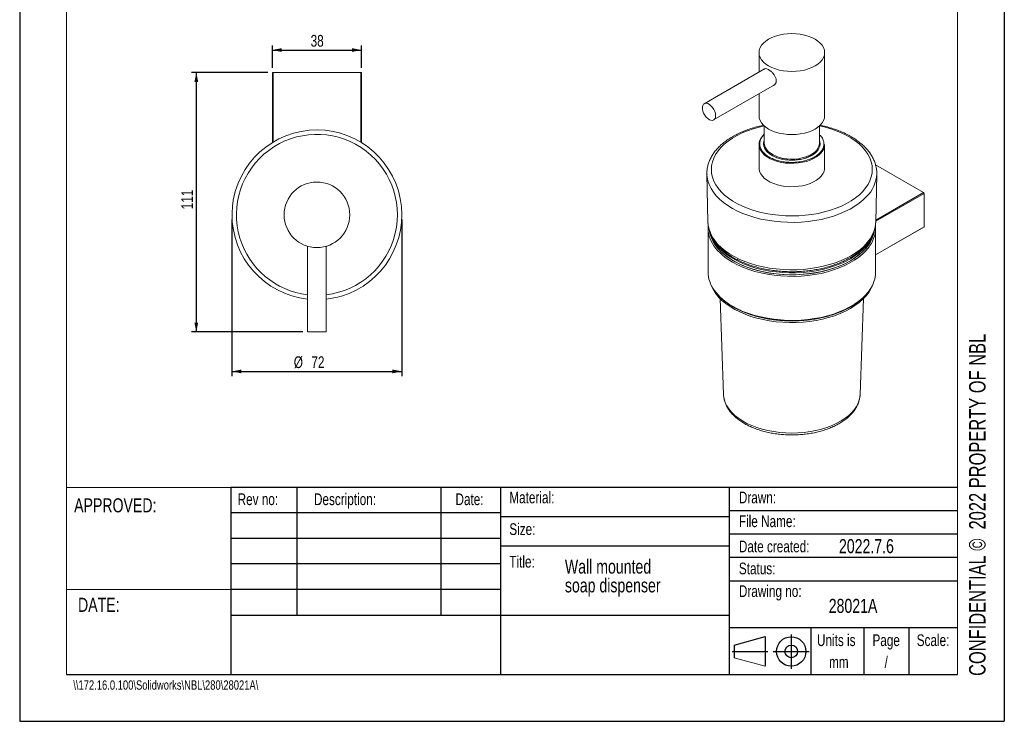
# Model space of a CAD drawing. Header units: millimetres. Extents: x 0 to 210, y 0 to 297.
# Tile 1 of 2: x 0 to 210, y 0 to 150. Entities that reach past the tile are written whole.
import ezdxf

# ---------------------------------------------------------------- set-up
doc = ezdxf.new("R2010")
doc.units = ezdxf.units.MM
doc.layers.add('注释', color=7, linetype='Continuous')
doc.styles.add('SLDTEXTSTYLE0', font='TXT', dxfattribs={"width": 0.75})
doc.dimstyles.new('SLDDIMSTYLE0', dxfattribs={"dimtxt": 2.5, "dimasz": 2, "dimexe": 0, "dimexo": 0.0625, "dimtad": 1, "dimdec": 0, "dimlfac": 2, "dimrnd": 1e-09, "dimzin": 12, "dimdsep": 46, "dimtxsty": 'SLDTEXTSTYLE0', "dimsah": 1, "dimcen": 0.09, "dimadec": 0, "dimazin": 3, "dimtfac": 1, "dimtdec": 0, "dimtofl": 0, "dimtmove": 0, "dimatfit": 3, "dimfxl": 0, "dimfrac": 2, "dimtolj": 1, "dimtzin": 12, "dimarcsym": 0})
doc.dimstyles.new('SLDDIMSTYLE1', dxfattribs={"dimtxt": 2.5, "dimasz": 2, "dimexe": 0, "dimexo": 0.0625, "dimtad": 1, "dimdec": 3, "dimlfac": 2, "dimrnd": 1e-09, "dimzin": 12, "dimdsep": 46, "dimtxsty": 'SLDTEXTSTYLE0', "dimsah": 1, "dimcen": 0.09, "dimadec": 0, "dimazin": 3, "dimtfac": 1, "dimtdec": 3, "dimtofl": 0, "dimtmove": 0, "dimatfit": 3, "dimfxl": 0, "dimfrac": 2, "dimtolj": 1, "dimtzin": 12, "dimarcsym": 0})

# ---------------------------------------------------------------- blocks, each defined once
blk = doc.blocks.new('SW_NOTE_0')
at = {"layer": '注释', "color": 0, "char_height": 3, "attachment_point": 1, "style": 'SLDTEXTSTYLE0'}
for s, insert in [('Wall mounted', (0, 3.87)), ('soap dispenser', (0, -0.13))]:
    blk.add_mtext(s, dxfattribs=dict(at, insert=insert))
blk = doc.blocks.new('_D_4')
at = {"layer": '注释', "color": 7}
for p, q in [((45.28, 107.08), (45.28, 73.66)), ((81.5, 107.08), (81.5, 73.66)), ((45.28, 74.66), (81.5, 74.66))]:
    blk.add_line(p, q, dxfattribs=at)
for points in [[(45.28, 74.66), (47.28, 74.26), (47.28, 75.06)], [(81.5, 74.66), (79.5, 75.06), (79.5, 74.26)]]:
    blk.add_solid(points, dxfattribs=at)
at = {"layer": '注释', "color": 7, "char_height": 2.5, "attachment_point": 1, "style": 'SLDTEXTSTYLE0'}
for s, insert in [('%%c', (58.46, 77.88)), ('72', (62.21, 77.88))]:
    blk.add_mtext(s, dxfattribs=dict(at, insert=insert))
blk = doc.blocks.new('_D_5')
at = {"layer": '注释', "color": 7}
for p, q in [((53.89, 139.45), (53.89, 144.24)), ((53.89, 143.24), (72.89, 143.24)), ((72.89, 139.45), (72.89, 144.24))]:
    blk.add_line(p, q, dxfattribs=at)
for points in [[(53.89, 143.24), (55.89, 142.84), (55.89, 143.64)], [(72.89, 143.24), (70.89, 143.64), (70.89, 142.84)]]:
    blk.add_solid(points, dxfattribs=at)
at = {"layer": '注释', "color": 7, "insert": (62.05, 146.46), "char_height": 2.5, "attachment_point": 1, "style": 'SLDTEXTSTYLE0'}
blk.add_mtext('38', dxfattribs=at)
blk = doc.blocks.new('_D_6')
at = {"layer": '注释', "color": 7}
for p, q in [((52.89, 138.45), (36.67, 138.45)), ((37.67, 138.45), (37.67, 83.08)), ((60.39, 83.08), (36.67, 83.08))]:
    blk.add_line(p, q, dxfattribs=at)
for points in [[(37.67, 138.45), (37.27, 136.45), (38.07, 136.45)], [(37.67, 83.08), (38.07, 85.08), (37.27, 85.08)]]:
    blk.add_solid(points, dxfattribs=at)
at = {"layer": '注释', "color": 7, "insert": (34.45, 109.25), "char_height": 2.5, "attachment_point": 1, "rotation": 90, "style": 'SLDTEXTSTYLE0'}
blk.add_mtext('111', dxfattribs=at)

msp = doc.modelspace()

# ---------------------------------------------------------------- linework, layer by layer
at = {"color": 7, "linetype": 'Continuous', "lineweight": 15}
for p, q in [((157.68242, 142.70369), (157.68242, 138.52239)), ((171.68242, 129.23076), (171.68242, 142.70369)), ((158.87666, 139.21181), (146.00483, 131.78106)), ((53.89216, 123.49903), (53.89216, 138.45412)), ((53.89216, 138.45412), (54.04216, 138.45412)), ((54.04216, 138.45412), (72.74216, 138.45412)), ((72.74216, 138.45412), (72.89216, 138.45412)), ((72.89216, 138.45412), (72.89216, 123.49903)), ((148.00467, 128.31687), (160.9543, 135.79253)), ((157.68242, 133.90371), (157.68242, 129.23076)), ((158.80742, 127.0337), (158.80742, 123.34286)), ((170.55742, 123.34286), (170.55742, 127.0337)), ((157.68242, 123.0979), (157.68242, 118.117)), ((171.68242, 118.117), (171.68242, 123.0979)), ((182.5542, 118.71704), (192.77223, 112.8183)), ((146.57253, 116.79234), (146.79163, 106.54372)), ((146.57763, 116.64175), (146.57253, 116.79234)), ((182.5732, 106.54371), (182.79231, 116.79234)), ((192.8783, 112.63459), (192.8783, 105.53068)), ((146.79069, 106.5998), (146.79163, 106.54372)), ((146.80742, 105.25648), (146.80742, 95.86626)), ((182.55742, 99.52182), (192.84723, 105.462)), ((182.55742, 95.86626), (182.55742, 105.25648)), ((182.56788, 106.38887), (182.5732, 106.54371)), ((61.39216, 101.37092), (61.39216, 83.07912)), ((65.39216, 83.07912), (65.39216, 101.37092)), ((149.37312, 90.21238), (150.11739, 69.7404)), ((179.24744, 69.7404), (179.99171, 90.21238)), ((65.39216, 83.07912), (61.39216, 83.07912)), ((179.24157, 69.62), (179.24744, 69.7404))]:
    msp.add_line(p, q, dxfattribs=at)
at = {"color": 1, "linetype": 'Continuous', "lineweight": 15}
for p, q in [((54.04216, 138.45412), (54.04216, 123.59044)), ((72.74216, 123.59044), (72.74216, 138.45412)), ((192.8783, 112.63459), (182.57628, 106.68735)), ((182.58158, 106.93536), (192.77223, 112.8183)), ((182.55742, 99.57256), (192.8783, 105.53068))]:
    msp.add_line(p, q, dxfattribs=at)
at = {"color": 7, "linetype": 'Continuous', "lineweight": 15, "flags": 128}
for points in [[(159.73267, 145.56112), (159.12894, 145.1637), (158.62024, 144.7242), (158.21526, 144.25012), (157.92094, 143.74958), (157.7423, 143.23115), (157.68242, 142.70369), (157.7423, 142.17623), (157.92094, 141.6578), (158.21526, 141.15726), (158.62024, 140.68318), (159.12894, 140.24367), (159.73267, 139.84626), (160.42109, 139.49774), (161.18242, 139.20407), (162.00363, 138.97028), (162.87068, 138.80037), (163.76873, 138.69725), (164.68242, 138.66267), (165.5961, 138.69725), (166.49415, 138.80037), (167.3612, 138.97028), (168.18242, 139.20407), (168.94375, 139.49774), (169.63216, 139.84626), (170.23589, 140.24367), (170.74459, 140.68318), (171.14957, 141.15726), (171.4439, 141.6578), (171.62253, 142.17623), (171.68242, 142.70369), (171.62253, 143.23115), (171.4439, 143.74958), (171.14957, 144.25012), (170.74459, 144.72419), (170.23589, 145.1637), (169.63216, 145.56112), (168.94375, 145.90964), (168.18242, 146.20331), (167.3612, 146.4371), (166.49415, 146.60701), (165.5961, 146.71013), (164.68242, 146.7447), (163.76873, 146.71013), (162.87068, 146.60701), (162.00363, 146.4371), (161.18242, 146.20331), (160.42109, 145.90964), (159.73267, 145.56112)], [(148.41896, 129.23256), (148.37453, 129.66434), (148.24403, 130.12028), (148.03567, 130.57175), (147.76252, 130.99037), (147.44176, 131.34983), (147.09355, 131.62756), (146.73975, 131.8061), (146.40261, 131.87423), (146.10329, 131.82767), (145.86063, 131.66936), (145.68985, 131.40922), (145.60169, 131.06361), (145.60169, 130.65426), (145.68985, 130.20686), (145.86063, 129.74955), (146.10329, 129.31105), (146.40261, 128.91892), (146.73975, 128.59779), (147.09355, 128.36784), (147.44176, 128.24353), (147.76252, 128.23266), (148.03567, 128.33591), (148.24403, 128.5468), (148.37453, 128.85207), (148.41896, 129.23256)], [(157.68242, 129.23076), (157.7423, 128.70331), (157.92094, 128.18487), (158.21526, 127.68434), (158.62024, 127.21026), (159.12894, 126.77075), (159.73267, 126.37334), (160.42109, 126.02481), (161.18242, 125.73114), (162.00363, 125.49735), (162.87068, 125.32745), (163.76873, 125.22432), (164.68242, 125.18975), (165.5961, 125.22432), (166.49415, 125.32744), (167.3612, 125.49735), (168.18242, 125.73114), (168.94375, 126.02481), (169.63216, 126.37334), (170.23589, 126.77075), (170.74459, 127.21026), (171.14957, 127.68434), (171.4439, 128.18487), (171.62253, 128.70331), (171.68242, 129.23076), (171.68242, 129.23076)], [(158.80742, 125.29496), (158.39294, 124.87183), (158.04566, 124.38273), (157.81193, 123.87165), (157.69576, 123.34734), (157.69914, 122.81875), (157.822, 122.29494), (158.06224, 121.78487), (158.41576, 121.29726), (158.8765, 120.84047), (159.43658, 120.4223), (160.08642, 120.04991), (160.8149, 119.72967), (161.38282, 119.53399)], [(168.23848, 120.64315), (168.35842, 120.69723), (168.97322, 121.02617), (169.50066, 121.40227), (169.93002, 121.81787), (170.25255, 122.26452), (170.46169, 122.73312), (170.55318, 123.21413), (170.55742, 123.34286)], [(157.68242, 118.117), (157.69914, 117.83785), (157.822, 117.31404), (158.06224, 116.80397), (158.41576, 116.31637), (158.8765, 115.85957), (159.43658, 115.4414), (160.08642, 115.06901), (160.8149, 114.74877), (161.60955, 114.48617), (162.45678, 114.28568), (163.34209, 114.15076), (164.25033, 114.08369), (165.16597, 114.08564), (166.07334, 114.15657), (166.9569, 114.29526), (167.80155, 114.49934), (168.59283, 114.76532), (169.3172, 115.08865), (169.96227, 115.46379), (170.51699, 115.88433), (170.97189, 116.34307), (171.31917, 116.83217), (171.5529, 117.34325), (171.66907, 117.86757), (171.68242, 118.117)], [(182.22317, 104.46696), (182.1596, 104.14561), (181.91577, 103.32761), (181.55726, 102.52381), (181.08645, 101.73955), (180.50648, 100.98005), (179.8212, 100.25036), (179.03517, 99.55536), (178.15363, 98.89965), (177.18244, 98.2876), (176.12806, 97.72329), (174.99751, 97.21046), (173.79832, 96.75255), (172.53847, 96.35258), (171.22633, 96.01322), (169.87065, 95.73674), (168.48044, 95.52497), (167.06495, 95.37932), (165.6336, 95.30075), (164.19593, 95.2898), (162.7615, 95.34653), (161.33985, 95.47058), (159.94044, 95.6611), (158.57259, 95.91684), (157.2454, 96.23609), (155.9677, 96.61672), (154.748, 97.05622), (153.59441, 97.55164), (152.5146, 98.09969), (151.51577, 98.69673), (150.60457, 99.33879), (149.78705, 100.02158), (149.06866, 100.74057), (148.45417, 101.49097), (147.94768, 102.26779), (147.55255, 103.06585), (147.27143, 103.87986), (147.12958, 104.54084)], [(181.75962, 103.35191), (181.55726, 102.93208), (181.08645, 102.14782), (180.50648, 101.38832), (179.8212, 100.65863), (179.03517, 99.96363), (178.15363, 99.30792), (177.18244, 98.69587), (176.12806, 98.13156), (174.99751, 97.61874), (173.79832, 97.16082), (172.53847, 96.76085), (171.22633, 96.42149), (169.87065, 96.14501), (168.48044, 95.93324), (167.06495, 95.78759), (165.6336, 95.70902), (164.19593, 95.69807), (162.7615, 95.7548), (161.33985, 95.87885), (159.94044, 96.06937), (158.57259, 96.32511), (157.2454, 96.64436), (155.9677, 97.02499), (154.748, 97.46449), (153.59441, 97.95991), (152.5146, 98.50796), (151.51577, 99.105), (150.60457, 99.74706), (149.78705, 100.42985), (149.06866, 101.14884), (148.45417, 101.89924), (147.94768, 102.67606), (147.55255, 103.47412), (147.47176, 103.67567)], [(181.92478, 93.14525), (181.91577, 93.12085), (181.55726, 92.31705), (181.08645, 91.53278), (180.50648, 90.77328), (179.8212, 90.0436), (179.03517, 89.3486), (178.15363, 88.69289), (177.18244, 88.08084), (176.12806, 87.51653), (174.99751, 87.0037), (173.79832, 86.54579), (172.53847, 86.14582), (171.22633, 85.80646), (169.87065, 85.52998), (168.48044, 85.31821), (167.06495, 85.17256), (165.6336, 85.09399), (164.19593, 85.08304), (162.7615, 85.13977), (161.33985, 85.26381), (159.94044, 85.45434), (158.57259, 85.71008), (157.2454, 86.02933), (155.9677, 86.40996), (154.748, 86.84946), (153.59441, 87.34488), (152.5146, 87.89293), (151.51577, 88.48997), (150.60457, 89.13203), (149.78705, 89.81482), (149.06866, 90.53381), (148.45417, 91.28421), (147.94768, 92.06103), (147.55255, 92.85909), (147.44006, 93.14525)]]:
    msp.add_lwpolyline(points, dxfattribs=at)
at = {"color": 1, "linetype": 'Continuous', "lineweight": 15, "flags": 128}
for points in [[(149.56158, 122.43917), (148.9426, 121.70231), (148.43114, 120.93847), (148.0307, 120.15285), (147.744, 119.35082), (147.57301, 118.53787), (147.51889, 117.71954), (147.58202, 116.90143), (147.76197, 116.08912), (148.05749, 115.28817), (148.46658, 114.50404), (148.98644, 113.74208), (149.61352, 113.00752), (150.34354, 112.30535), (151.17151, 111.64039), (152.09176, 111.01717), (153.09803, 110.43995), (154.18343, 109.91267), (155.34054, 109.43893), (156.56148, 109.02197), (157.83788, 108.66465), (159.16104, 108.36939), (160.52192, 108.13822), (161.91122, 107.97271), (163.31945, 107.874), (164.73699, 107.84276), (166.15415, 107.8792), (167.56127, 107.98308), (168.94871, 108.15368), (170.30702, 108.38985), (171.6269, 108.68995), (172.89934, 109.05196), (174.11566, 109.47339), (175.26753, 109.95136), (176.3471, 110.48262), (177.34699, 111.06352), (178.26037, 111.69011), (179.08099, 112.3581), (179.80326, 113.06293), (180.42223, 113.79978), (180.93369, 114.56363), (181.33414, 115.34925), (181.62083, 116.15127), (181.79182, 116.96422), (181.84594, 117.78255), (181.78281, 118.60066), (181.60287, 119.41297), (181.30734, 120.21393), (180.89825, 120.99806), (180.37839, 121.76001), (179.75131, 122.49458), (179.02129, 123.19674), (178.19333, 123.86171), (177.27307, 124.48493), (176.2668, 125.06215), (175.18141, 125.58943), (174.02429, 126.06317), (172.80336, 126.48012), (171.52695, 126.83745), (170.58191, 127.05569)], [(158.78292, 127.05569), (157.73793, 126.81214), (156.46549, 126.45014), (155.24918, 126.02871), (154.0973, 125.55073), (153.01773, 125.01948), (152.01784, 124.43857), (151.10447, 123.81199), (150.28385, 123.144), (149.56158, 122.43917)], [(158.80742, 123.34286), (158.83967, 122.98796), (158.98663, 122.51155), (159.24955, 122.05207), (159.62306, 121.61886), (160.09956, 121.22075), (160.66936, 120.86584), (161.32085, 120.56135), (162.04077, 120.31349), (162.81447, 120.12729), (163.6262, 120.00656), (164.45942, 119.95374), (165.29719, 119.96992), (166.12244, 120.05476), (166.91838, 120.20653), (167.6688, 120.42216), (168.23848, 120.64315)], [(161.38282, 119.53399), (161.60955, 119.46706), (162.45678, 119.26658), (163.34209, 119.13166), (164.25033, 119.06459), (165.16597, 119.06654), (166.07334, 119.13747), (166.9569, 119.27616), (167.80155, 119.48024), (168.59283, 119.74622), (169.3172, 120.06954), (169.96227, 120.44469), (170.51699, 120.86523), (170.97189, 121.32397), (171.31917, 121.81307)], [(180.63813, 111.9744), (179.89684, 111.24926), (179.05689, 110.56091), (178.12371, 109.91381), (177.10336, 109.31215), (176.00245, 108.75984), (174.82813, 108.26047), (173.58802, 107.81726), (172.29014, 107.43309), (170.94292, 107.11047), (169.55511, 106.85146), (168.13569, 106.65777), (166.69388, 106.53064), (165.23902, 106.4709), (163.78055, 106.47893), (162.32793, 106.55468), (160.89058, 106.69767), (159.47783, 106.90696), (158.09882, 107.1812), (156.76252, 107.51861), (155.47757, 107.917), (154.25233, 108.37378), (153.09472, 108.886), (152.01227, 109.45034), (151.01199, 110.06312), (150.10036, 110.72038), (149.28331, 111.41786), (148.56612, 112.15103), (147.95346, 112.91514), (147.44929, 113.70523), (147.05688, 114.51618), (146.77879, 115.34273), (146.6168, 116.17951), (146.57763, 116.64175)], [(146.79163, 106.54372), (146.84514, 105.86287), (147.01862, 105.02624), (147.30965, 104.20055), (147.71629, 103.39131), (148.23584, 102.60389), (148.86484, 101.84355), (149.5991, 101.11532), (150.43374, 100.42408), (151.3632, 99.7744), (152.3813, 99.17062), (153.48126, 98.61676), (154.65577, 98.1165), (155.897, 97.67317), (157.19669, 97.28971), (158.5462, 96.96869), (159.93654, 96.71224), (161.35847, 96.52207), (162.80252, 96.39943), (164.25908, 96.34515), (165.71846, 96.35959), (167.17094, 96.44265), (168.60686, 96.59378), (170.01667, 96.81198), (171.39097, 97.09578), (172.72064, 97.44331), (173.9968, 97.85225), (175.21099, 98.31987), (176.3551, 98.84308), (177.42154, 99.41837), (178.4032, 100.04194), (179.29355, 100.70962), (180.08667, 101.41697), (180.77727, 102.15929), (181.36077, 102.93164), (181.83327, 103.72887), (182.19164, 104.54568), (182.43348, 105.37664), (182.5572, 106.21621), (182.56788, 106.38887)], [(147.16032, 104.36277), (147.21214, 104.11541), (147.4602, 103.29783), (147.82288, 102.49465), (148.29775, 101.7112), (148.88167, 100.95271), (149.57073, 100.22422), (150.36036, 99.53057), (151.2453, 98.87639), (152.21966, 98.26602)], [(172.61803, 96.37559), (173.44297, 96.63183), (174.66039, 97.07343), (175.81141, 97.57084), (176.88836, 98.12076), (177.88408, 98.71953), (178.79196, 99.36315), (179.60593, 100.04735), (180.32059, 100.76758), (180.93118, 101.51904), (181.43364, 102.29673), (181.82462, 103.09548), (182.10153, 103.90996), (182.23954, 104.56851)], [(181.32756, 101.49503), (181.16166, 101.259), (180.54241, 100.49688), (179.81761, 99.76643), (178.99209, 99.07253), (178.07134, 98.41977), (177.06149, 97.81251), (175.96926, 97.25479), (174.80192, 96.75032), (173.56723, 96.30246), (172.27342, 95.91419), (170.92909, 95.58808), (169.54319, 95.32632), (168.12494, 95.13064), (166.68378, 95.00235), (165.22931, 94.9423), (163.77119, 94.95088), (162.31914, 95.02805), (160.88281, 95.17329), (159.47177, 95.38563), (158.09541, 95.66365), (156.76288, 96.00552), (155.48306, 96.40895), (154.26445, 96.87126), (153.11518, 97.38937), (152.04288, 97.95984)], [(152.04288, 88.56962), (153.11518, 87.99915), (154.26445, 87.48104), (155.48306, 87.01873), (156.76288, 86.6153), (158.09541, 86.27344), (159.47177, 85.99541), (160.88281, 85.78307), (162.31914, 85.63783), (163.77119, 85.56066), (165.22931, 85.55208), (166.68378, 85.61213), (168.12494, 85.74042), (169.54319, 85.9361), (170.92909, 86.19786), (172.27342, 86.52397), (173.56723, 86.91224), (174.80192, 87.3601), (175.96926, 87.86457), (177.06149, 88.42229), (178.07134, 89.02955), (178.99209, 89.68231), (179.81761, 90.37622), (180.54241, 91.10666), (181.16166, 91.86878), (181.24995, 91.9923)], [(150.11739, 69.7404), (150.1294, 69.53269), (150.24764, 68.78115), (150.4821, 68.03875), (150.83089, 67.31148), (151.29121, 66.60519), (151.85934, 65.92555), (152.53073, 65.27806), (153.29994, 64.66791), (154.16081, 64.10003), (155.10638, 63.57897), (156.12906, 63.10895), (157.22061, 62.69374), (158.37223, 62.33669), (159.57466, 62.04067), (160.81821, 61.80806), (162.09288, 61.64074), (163.38839, 61.54005), (164.69432, 61.50681), (166.00016, 61.54128), (167.29539, 61.64319), (168.56958, 61.81172), (169.81247, 62.0455), (171.01406, 62.34265), (172.16467, 62.70079), (173.25504, 63.11703), (174.27638, 63.58802), (175.22048, 64.10996), (176.07974, 64.67866), (176.84723, 65.28953), (177.51677, 65.93766)]]:
    msp.add_lwpolyline(points, dxfattribs=at)
at = {"color": 7, "linetype": 'Continuous', "lineweight": 15}
msp.add_circle((63.39216, 108.07912), 7, dxfattribs=at)
for centre, radius, start, end in [((63.39216, 108.07912), 18.11142, 286.7611154, 263.6600364), ((192.64802, 112.62411), 0.23052, 2.6052753, 57.3947249), ((153.36496, 105.30531), 6.55166, 175.7976161, 216.1281287), ((175.9799, 105.31291), 6.57067, 324.4756135, 4.3081926), ((192.80967, 105.52036), 0.0694, 302.7615519, 8.55051), ((164.70177, 124.13328), 28.86445, 251.5468215, 285.9177178), ((153.61234, 96.00596), 6.80636, 181.1760312, 215.9671354), ((175.84303, 95.97476), 6.71527, 323.6265302, 359.0742266), ((63.39216, 108.07912), 18.11142, 276.3399636, 286.7611154)]:
    msp.add_arc(centre, radius, start, end, dxfattribs=at)
at = {"color": 1, "linetype": 'Continuous', "lineweight": 15}
for centre, radius, start, end in [((63.39216, 108.07912), 17.16361, 276.6916282, 196.7611154), ((169.15834, 123.11773), 2.52416, 328.8773402, 359.5497943), ((175.43728, 117.19007), 7.36559, 314.9184845, 356.9469865), ((63.39216, 108.07912), 17.16361, 196.7611154, 263.3083718), ((157.78294, 108.50638), 12.00741, 216.0360184, 241.4423416), ((161.95747, 115.3427), 19.65802, 240.306457, 251.0242472), ((157.92562, 99.28422), 12.22331, 216.5295842, 241.2314618), ((173.34589, 70.1364), 5.91825, 314.80931, 354.9943035)]:
    msp.add_arc(centre, radius, start, end, dxfattribs=at)
at = {"color": 7, "linetype": 'Continuous', "lineweight": 15}
for points, knots in [([(158.83878, 139.18731), (158.87367, 139.21463), (158.99186, 139.3072), (159.29657, 139.26564), (159.59394, 139.11869), (159.73267, 139.05013)], [0, 0, 0, 0, 0.1826375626, 0.6186757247, 1, 1, 1, 1]), ([(159.73267, 139.05013), (159.89454, 138.94435), (160.21814, 138.73289), (160.70232, 138.25421), (161.10477, 137.70035), (161.35651, 137.10184), (161.40337, 136.52452), (161.23836, 136.05406), (161.00721, 135.76016), (160.81901, 135.70319), (160.7781, 135.69081)], [0, 0, 0, 0, 0.136269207, 0.272412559, 0.41186484, 0.554145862, 0.692657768, 0.826594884, 0.962307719, 1, 1, 1, 1]), ([(158.65121, 127.19789), (158.58088, 127.18461), (158.07044, 127.0882), (157.15303, 126.8513), (155.91015, 126.48528), (154.72019, 126.05732), (153.586, 125.5764), (152.51527, 125.0427), (151.5142, 124.45902), (150.58894, 123.82795), (149.76303, 123.16531), (149.20891, 122.64402), (148.93251, 122.35114), (148.8754, 122.29063)], [0, 0, 0, 0, 0.017025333, 0.1235836, 0.230248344, 0.337036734, 0.443961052, 0.551024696, 0.658217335, 0.765505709, 0.872803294, 0.973720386, 1, 1, 1, 1]), ([(182.78191, 116.79884), (182.78658, 116.87511), (182.80843, 117.23185), (182.74119, 117.86974), (182.57802, 118.70372), (182.30308, 119.52516), (181.92804, 120.3303), (181.45127, 121.11556), (180.87518, 121.87674), (180.20213, 122.60922), (179.43592, 123.30815), (178.58136, 123.96883), (177.64416, 124.58697), (176.63065, 125.15879), (175.54747, 125.68092), (174.40181, 126.15106), (173.19966, 126.56527), (171.96934, 126.92249), (171.12151, 127.11048), (170.70696, 127.2024)], [0, 0, 0, 0, 0.016186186, 0.075699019, 0.135189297, 0.194887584, 0.255011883, 0.315694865, 0.376970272, 0.438784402, 0.501027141, 0.563568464, 0.626287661, 0.689089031, 0.751896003, 0.814667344, 0.877385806, 0.940045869, 1, 1, 1, 1]), ([(148.8754, 122.29063), (148.75518, 122.15744), (148.41125, 121.77647), (147.91721, 121.12068), (147.42926, 120.31834), (147.04867, 119.49421), (146.77384, 118.65605), (146.61434, 117.81049), (146.55313, 117.13128), (146.58251, 116.73756), (146.59087, 116.62555)], [0, 0, 0, 0, 0.079070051, 0.226187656, 0.372525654, 0.517535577, 0.66104024, 0.803086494, 0.943977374, 1, 1, 1, 1]), ([(158.7462, 121.27971), (158.92081, 121.10498), (159.21101, 120.81457), (159.75432, 120.46561), (160.4131, 120.10832), (161.31789, 119.74905), (162.49219, 119.45018), (163.74167, 119.27972), (165.06871, 119.24628), (166.43502, 119.36902), (167.75596, 119.65508), (168.75423, 120.01948), (169.45344, 120.3752), (169.97783, 120.68946), (170.25875, 120.94453), (170.41558, 121.08692)], [0, 0, 0, 0, 0.07437676, 0.123615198, 0.172872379, 0.267315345, 0.356420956, 0.445526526, 0.539969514, 0.638338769, 0.738795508, 0.839252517, 0.88849093, 0.937748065, 1, 1, 1, 1]), ([(169.28902, 120.97868), (169.28886, 120.97856), (169.05883, 120.78585), (168.41958, 120.47453), (167.39055, 120.08265), (166.41367, 119.8744), (165.61088, 119.77766), (164.81927, 119.73015), (163.85455, 119.75419), (162.75705, 119.90465), (161.71908, 120.16565), (160.77568, 120.55578), (160.1655, 120.87126), (159.94517, 121.07268), (159.94118, 121.07632)], [0, 0, 0, 0, 0.000075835, 0.113781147, 0.229899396, 0.346017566, 0.402931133, 0.459869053, 0.56903582, 0.672033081, 0.77503035, 0.884197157, 0.997902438, 1, 1, 1, 1]), ([(146.80183, 106.60632), (146.79963, 106.52135), (146.79019, 106.15728), (146.88084, 105.51547), (147.07444, 104.68932), (147.37895, 103.87709), (147.78329, 103.08223), (148.28886, 102.30855), (148.89306, 101.5604), (149.59312, 100.84255), (150.38488, 100.15985), (151.26316, 99.51693), (152.22199, 98.91794), (153.25483, 98.36654), (154.35483, 97.8658), (155.51497, 97.41834), (156.72819, 97.02634), (157.98728, 96.69165), (159.28485, 96.41586), (160.61339, 96.20027), (161.96522, 96.04588), (163.33259, 95.95341), (164.70765, 95.92331), (166.08252, 95.9557), (167.44929, 96.05043), (168.80013, 96.20703), (170.1273, 96.42477), (171.42321, 96.7026), (172.68045, 97.03926), (173.8918, 97.43321), (175.05025, 97.88272), (176.14904, 98.38579), (177.18146, 98.94029), (178.14161, 99.54357), (179.02127, 100.19356), (179.73772, 100.81202), (180.13493, 101.22316), (180.29639, 101.39027)], [0, 0, 0, 0, 0.008563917, 0.036693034, 0.064836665, 0.093114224, 0.121620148, 0.150404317, 0.179469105, 0.208778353, 0.238274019, 0.267893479, 0.297581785, 0.327297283, 0.35700549, 0.386692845, 0.416353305, 0.445985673, 0.475591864, 0.505175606, 0.534741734, 0.564295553, 0.593842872, 0.623389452, 0.652940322, 0.682500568, 0.712076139, 0.741673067, 0.771297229, 0.800953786, 0.830647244, 0.860379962, 0.890151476, 0.919955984, 0.949779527, 0.979586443, 1, 1, 1, 1]), ([(180.29639, 101.39027), (180.41597, 101.52277), (180.75798, 101.9017), (181.2489, 102.55415), (181.73257, 103.35252), (182.11055, 104.1726), (182.37618, 105.00667), (182.52844, 105.74184), (182.54747, 106.19832), (182.55472, 106.372)], [0, 0, 0, 0, 0.088861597, 0.254146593, 0.418537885, 0.581408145, 0.742557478, 0.902047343, 1, 1, 1, 1]), ([(148.13849, 91.92176), (148.17346, 91.86737), (148.37011, 91.5615), (148.82459, 91.02854), (149.50213, 90.32861), (150.27992, 89.66464), (151.13644, 89.03357), (151.77498, 88.64813), (152.09467, 88.45516)], [0, 0, 0, 0, 0.041322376, 0.232371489, 0.423839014, 0.615603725, 0.807552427, 1, 1, 1, 1]), ([(152.09467, 88.45516), (152.26851, 88.35724), (152.77238, 88.07343), (153.66139, 87.63862), (154.77811, 87.16918), (155.95424, 86.75201), (157.18145, 86.38872), (158.45284, 86.08155), (159.76081, 85.83217), (161.09769, 85.642), (162.45563, 85.51211), (163.82663, 85.44322), (165.20265, 85.43572), (166.5756, 85.48965), (167.93741, 85.60471), (169.28007, 85.78024), (170.59571, 86.01526), (171.8766, 86.30844), (173.11521, 86.65815), (174.30427, 87.06242), (175.43677, 87.51903), (176.50603, 88.02543), (177.50572, 88.57883), (178.42967, 89.17621), (179.27297, 89.81404), (180.02768, 90.48939), (180.68831, 91.18435), (181.04591, 91.66742), (181.2202, 91.90287)], [0, 0, 0, 0, 0.02068358, 0.059950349, 0.099215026, 0.138470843, 0.177717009, 0.216953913, 0.256182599, 0.295404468, 0.334621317, 0.373834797, 0.413046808, 0.452259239, 0.491473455, 0.530691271, 0.569914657, 0.609145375, 0.648385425, 0.687636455, 0.726899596, 0.766175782, 0.805464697, 0.844764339, 0.884070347, 0.923371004, 0.962651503, 1, 1, 1, 1]), ([(150.12785, 69.72853), (150.13689, 69.53821), (150.15803, 69.09328), (150.31474, 68.40145), (150.57553, 67.65993), (150.9413, 66.93665), (151.4062, 66.23528), (151.96961, 65.56037), (152.62807, 64.91712), (153.37696, 64.3109), (154.21016, 63.74684), (155.12054, 63.22945), (156.1004, 62.76251), (157.14175, 62.34908), (158.23658, 61.99163), (159.37685, 61.69215), (160.55434, 61.4523), (161.76069, 61.27337), (162.98743, 61.15634), (164.22595, 61.10184), (165.46761, 61.11016), (166.7037, 61.18126), (167.92557, 61.31471), (169.12469, 61.50979), (170.29271, 61.76543), (171.4215, 62.08027), (172.50313, 62.45272), (173.52998, 62.8809), (174.49447, 63.36275), (175.38984, 63.89572), (176.20698, 64.47777), (176.86433, 65.03379), (177.22425, 65.40512), (177.36833, 65.55376)], [0, 0, 0, 0, 0.023286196, 0.054437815, 0.085724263, 0.11730769, 0.149283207, 0.181667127, 0.214407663, 0.247413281, 0.280584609, 0.313837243, 0.347105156, 0.38034949, 0.413556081, 0.446721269, 0.479847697, 0.512941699, 0.546011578, 0.579066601, 0.612116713, 0.645171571, 0.678238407, 0.711327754, 0.744449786, 0.777614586, 0.810830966, 0.844106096, 0.877442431, 0.910835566, 0.944268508, 0.97769077, 1, 1, 1, 1]), ([(177.36833, 65.55376), (177.4777, 65.67537), (177.78932, 66.02183), (178.22894, 66.62144), (178.65107, 67.35684), (178.9619, 68.11302), (179.16825, 68.8634), (179.215, 69.36363), (179.23743, 69.60359)], [0, 0, 0, 0, 0.100715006, 0.28694575, 0.471766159, 0.654224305, 0.834126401, 1, 1, 1, 1])]:
    msp.add_open_spline(points, degree=3, knots=knots, dxfattribs=at)
at = {"color": 1, "linetype": 'Continuous', "lineweight": 15}
for points, knots in [([(158.18788, 124.47768), (158.07634, 124.24501), (157.84658, 123.76574), (157.79827, 122.99571), (158.0221, 122.21307), (158.35185, 121.62436), (158.67881, 121.33861), (158.7462, 121.27971)], [0, 0, 0, 0, 0.218152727, 0.449372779, 0.690205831, 0.936149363, 1, 1, 1, 1]), ([(158.80742, 125.23506), (158.76838, 125.20326), (158.48777, 124.97469), (158.32661, 124.70761), (158.18788, 124.47768)], [0, 0, 0, 0, 0.139128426, 1, 1, 1, 1]), ([(159.94118, 121.07632), (159.70814, 121.26943), (159.23777, 121.65918), (158.88766, 122.22112), (158.71784, 122.68445), (158.64098, 123.14085), (158.64408, 123.56439), (158.77451, 123.8555), (158.80742, 123.92895)], [0, 0, 0, 0, 0.232697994, 0.46967688, 0.585828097, 0.70202906, 0.924821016, 1, 1, 1, 1]), ([(170.55742, 123.97292), (170.58568, 123.90064), (170.65866, 123.71402), (170.72401, 123.29926), (170.69673, 122.74093), (170.49345, 122.31923), (170.39477, 122.11451)], [0, 0, 0, 0, 0.117983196, 0.3046049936, 0.662413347, 1, 1, 1, 1]), ([(171.17696, 121.96308), (171.28853, 122.19576), (171.51835, 122.67506), (171.56616, 123.44492), (171.3443, 124.2282), (170.99673, 124.83632), (170.64642, 125.13971), (170.55742, 125.2168)], [0, 0, 0, 0, 0.213890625, 0.440593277, 0.676720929, 0.917859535, 1, 1, 1, 1]), ([(170.39477, 122.11451), (170.26143, 121.91592), (169.98686, 121.50701), (169.52605, 121.15813), (169.28902, 120.97868)], [0, 0, 0, 0, 0.485634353, 1, 1, 1, 1]), ([(170.41558, 121.08692), (170.50442, 121.15751), (170.83915, 121.42347), (171.0339, 121.73455), (171.17696, 121.96308)], [0, 0, 0, 0, 0.265391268, 1, 1, 1, 1])]:
    msp.add_open_spline(points, degree=3, knots=knots, dxfattribs=at)
at = {"layer": '注释'}
for p, q in [((0, 297), (0, 0)), ((210, 297), (210, 0)), ((200.04161, 49.927), (45.04161, 49.927)), ((45.04161, 49.927), (45.04161, 9.927)), ((59.12755, 49.927), (59.12755, 22.677)), ((89.84637, 49.927), (89.84637, 22.677)), ((102.54161, 49.927), (102.54161, 9.927)), ((151.29161, 49.927), (151.29161, 9.927)), ((102.54161, 44.477), (45.04161, 44.477)), ((200.04161, 44.927), (151.29161, 44.927)), ((102.72592, 43.677), (151.47592, 43.677)), ((200.04161, 39.927), (151.29161, 39.927)), ((102.54161, 39.027), (45.04161, 39.027)), ((102.54161, 37.427), (151.29161, 37.427)), ((200.04161, 34.927), (151.29161, 34.927)), ((102.54161, 33.577), (45.04161, 33.577)), ((200.04161, 29.927), (151.29161, 29.927)), ((102.54161, 28.127), (45.04161, 28.127)), ((45.04161, 22.677), (151.29161, 22.677)), ((200.04161, 19.927), (151.29161, 19.927)), ((168.7325, 19.927), (168.7325, 9.927)), ((180.05872, 19.927), (180.05872, 9.927)), ((189.64469, 20.03351), (189.64469, 10.03351)), ((152.39728, 16.28319), (158.98694, 18.07297)), ((158.98694, 18.07297), (158.98694, 11.73686)), ((164.55404, 18.50351), (164.55404, 11.18364)), ((151.96632, 14.90492), (159.57244, 14.90492)), ((152.39728, 16.28319), (152.39728, 13.52665)), ((160.71745, 14.90492), (168.36447, 14.90492)), ((10, 10), (200, 10)), ((0, 0), (210, 0))]:
    msp.add_line(p, q, dxfattribs=at)
at = {"layer": '注释', "lineweight": 15}
for p, q in [((10, 287), (10, 10)), ((200, 287), (200, 10))]:
    msp.add_line(p, q, dxfattribs=at)
at = {"layer": '注释', "color": 7, "lineweight": 0}
for p, q in [((45.04161, 49.927), (10, 49.927)), ((45.04161, 28.127), (10, 28.127))]:
    msp.add_line(p, q, dxfattribs=at)
at = {"layer": '注释', "color": 179, "linetype": 'Continuous', "lineweight": 0}
msp.add_line((152.39728, 13.52665), (158.98694, 11.73686), dxfattribs=at)
at = {"layer": '注释'}
for radius in [3.13898, 1.34919]:
    msp.add_circle((164.55404, 14.90492), radius, dxfattribs=at)

# ---------------------------------------------------------------- block references
at = {"layer": '注释', "color": 7}
msp.add_blockref('SW_NOTE_0', (116.28078, 30.64193), dxfattribs=at)

# ---------------------------------------------------------------- texts
at = {"color": 7, "linetype": 'Continuous', "lineweight": 0, "insert": (202.49296, 9.68335), "char_height": 3.5, "attachment_point": 1, "rotation": 90, "style": 'SLDTEXTSTYLE0'}
msp.add_mtext('CONFIDENTIAL ©  2022 PROPERTY OF NBL', dxfattribs=at)
at = {"layer": '注释', "style": 'SLDTEXTSTYLE0'}
for s, insert, char_height, attachment_point in [('Rev no:', (46.48188, 48.63324), 2.5, 1), ('Description:', (62.76413, 48.63324), 2.5, 1), ('Date:', (92.94215, 48.63324), 2.5, 1), ('Material:', (104.42289, 49.02046), 2.5, 1), ('Drawn:', (153.39037, 49.02046), 2.5, 1), ('APPROVED:', (11.61335, 47.586), 3, 1), ('File Name:', (153.39037, 43.93809), 2.5, 1), ('Size:', (104.42289, 42.25445), 2.5, 1), ('Date created:', (153.39037, 38.56627), 2.5, 1), ('Title:', (104.42289, 35.30613), 2.5, 1), ('Status:', (153.39037, 33.86722), 2.5, 1), ('Drawing no:', (153.39037, 29.02806), 2.5, 1), ('DATE:', (12.4411, 26.3601), 3, 1), ('Units is', (174.15684, 18.55791), 2.5, 2), ('Page', (184.80457, 18.55791), 2.5, 2), ('Scale:', (194.80463, 18.55791), 2.5, 2), ('mm', (174.70632, 13.88505), 2.5, 2), ('/', (184.81325, 13.88505), 2.5, 2), ('\\\\\\\\172.16.0.100\\\\Solidworks\\\\NBL\\\\280\\\\28021A\\\\', (11.42641, 8.74427), 2, 1)]:
    msp.add_mtext(s, dxfattribs=dict(at, insert=insert, char_height=char_height, attachment_point=attachment_point))
at = {"layer": '注释', "color": 7, "char_height": 3, "attachment_point": 1, "style": 'SLDTEXTSTYLE0'}
for s, insert in [('2022.7.6', (174.73719, 38.8797)), ('28021A', (172.55191, 26.1322))]:
    msp.add_mtext(s, dxfattribs=dict(at, insert=insert))

# ---------------------------------------------------------------- dimensions: what is measured, and where the dimension line sits
at = {"layer": '注释', "color": 7}
dim = msp.add_linear_dim(base=(72.89216, 143.23804), p1=(53.89216, 138.45412), p2=(72.89216, 138.45412), dimstyle='SLDDIMSTYLE1', dxfattribs=at)
dim.commit()
dim.dimension.update_dxf_attribs({"geometry": '_D_5', "text_midpoint": (63.83101, 143.23804), "dimtype": 160})
dim = msp.add_linear_dim(base=(37.67488, 83.07912), p1=(53.89216, 138.45412), p2=(61.39216, 83.07912), angle=90, dimstyle='SLDDIMSTYLE0', dxfattribs=at)
dim.commit()
dim.dimension.update_dxf_attribs({"geometry": '_D_6', "text_midpoint": (37.67488, 111.92986), "dimtype": 160})
dim = msp.add_linear_dim(base=(81.50358, 74.65715), p1=(45.28074, 108.07912), p2=(81.50358, 108.07912), text='%%c<>', dimstyle='SLDDIMSTYLE0', dxfattribs=at)
dim.commit()
dim.dimension.update_dxf_attribs({"geometry": '_D_4', "text_midpoint": (62.11722, 74.65715), "dimtype": 160})

doc.saveas('drawing.dxf')
